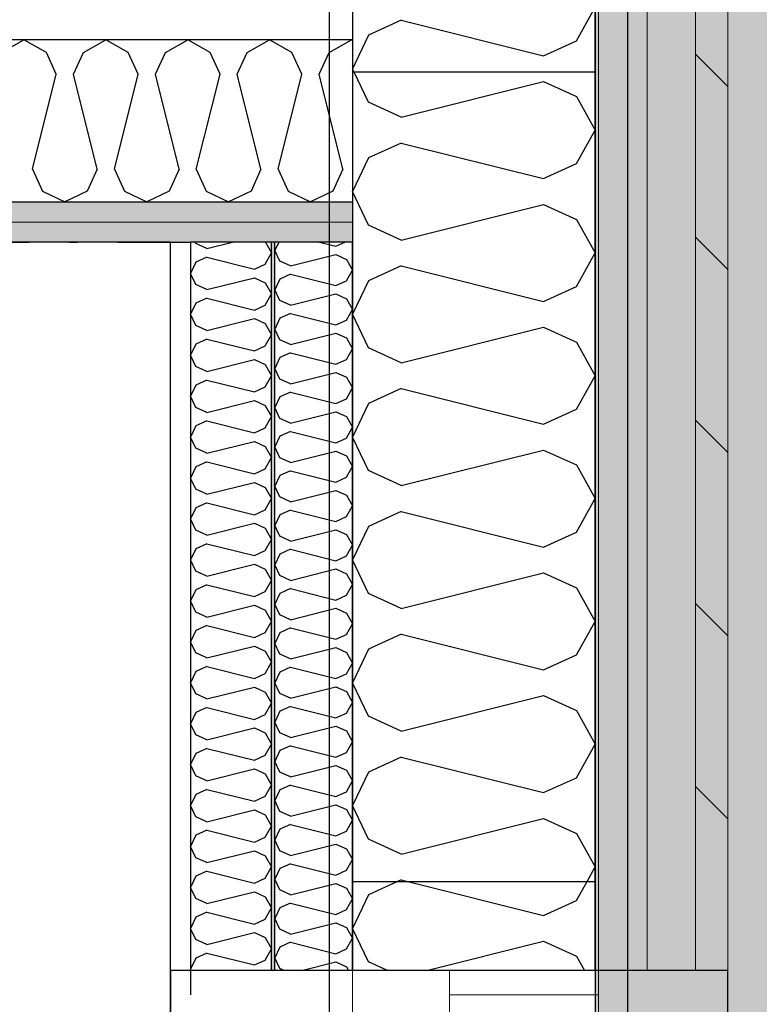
# Model space of a CAD drawing. Header units: millimetres. Extents: x -173281 to 144469, y -85977 to 83288.
# Tile 207 of 256: x -60529 to -60072, y -40263 to -39654. Entities that reach past the tile are written whole.
import ezdxf
from ezdxf.enums import TextEntityAlignment as Align

# ---------------------------------------------------------------- set-up
doc = ezdxf.new("R2010")
doc.units = ezdxf.units.MM
doc.header["$LTSCALE"] = 0.5
doc.header["$MEASUREMENT"] = 0
doc.linetypes.add('Over snittplan', pattern=[260, 150, -50, 10, -50])
doc.linetypes.add('PLINE', pattern=[0])
for name, color, linetype in [('232- Ikke-bærende yttervegger', 7, 'Continuous'), ('232- Ikke-bærende yttervegger (Skravur)', 7, 'Continuous'), ('232- Ikke-bærende yttervegger (Skravur)(Nye konstruksjoner)', 7, 'Continuous'), ('232- Ikke-bærende yttervegger(Nye konstruksjoner)', 7, 'Continuous'), ('235- Utvendig kledning og overflate (Skravur)(Nye konstruksjoner)', 7, 'Continuous'), ('242- Ikke-bærende innervegger (Skravur)(Nye konstruksjoner)', 7, 'Continuous'), ('242- Ikke-bærende innervegger(Nye konstruksjoner)', 7, 'Continuous'), ('244- Vinduer_ dører_ foldevegger(Nye konstruksjoner)', 7, 'Continuous'), ('252- Gulv på grunn_ bunnplate', 7, 'Continuous'), ('256- Faste himlinger og overflatebehandling(Nye konstruksjoner)', 7, 'Continuous'), ('862- M___Nettoareal(Nye konstruksjoner)', 7, 'Continuous'), ('862- M___Nettoareal(Polylinje)(Nye konstruksjoner)', 7, 'Continuous'), ('862- M___Nettoareal(Tekst)(Nye konstruksjoner)', 7, 'Continuous')]:
    doc.layers.add(name, color=color, linetype=linetype)
for name, color, linetype, lineweight in [('234- Vinduer_ dører_ porter(Nye konstruksjoner)', 7, 'Continuous', 0), ('235- Utvendig kledning og overflate(Nye konstruksjoner)', 7, 'Continuous', 0), ('236- Innvendig kledning og overflate(Nye konstruksjoner)', 7, 'Continuous', 0)]:
    doc.layers.add(name, color=color, linetype=linetype, lineweight=lineweight)
doc.styles.add('GENERATED_STYLE_1', font='arial.ttf')
pattern_1 = [(180, (0, 0), (0, 86.60254), [0, -50]), (180, (-25, -43.3), (0, 86.60254), [0, -50])]

# ---------------------------------------------------------------- blocks, each defined once
blk = doc.blocks.new('Rektor_A-128_12', base_point=(-63439.81, -42454.06))
at = {"layer": '862- M___Nettoareal(Polylinje)(Nye konstruksjoner)', "linetype": 'PLINE', "flags": 128}
blk.add_lwpolyline([(-60435.66, -41799.43), (-60435.66, -39791.93), (-65073.16, -39791.93), (-65073.16, -43699.43), (-63428.16, -43699.43), (-63428.16, -41936.93), (-63278.16, -41936.93), (-63278.16, -43699.43), (-61485.66, -43699.43), (-61485.66, -41799.43)], close=True, dxfattribs=at)
at = {"layer": '862- M___Nettoareal(Tekst)(Nye konstruksjoner)', "style": 'GENERATED_STYLE_1'}
for tag, height, p in [('DUMMY_862', 150, (-63557.67, -41147.4)), ('ROOM_NAME', 150, (-63557.67, -41787.58)), ('DUMMY_861', 100, (-63714.81, -41387.34)), ('ROOM_NUMBER', 100, (-63714.81, -41776.15)), ('DUMMY_863', 100, (-63321.95, -41753.3))]:
    blk.add_attdef(tag, text='', height=height, rotation=90, dxfattribs=at).set_placement(p, align=Align.TOP_LEFT)
blk = doc.blocks.new('*X267')
at = {"layer": '242- Ikke-bærende innervegger (Skravur)(Nye konstruksjoner)', "linetype": 'PLINE'}
for p, q in [((-60539.94, -39674.64), (-60526.13, -39666.93)), ((-60512.32, -39674.64), (-60526.13, -39666.93)), ((-60489.36, -39674.64), (-60475.54, -39666.93)), ((-60461.73, -39674.64), (-60475.54, -39666.93)), ((-60438.77, -39674.64), (-60424.96, -39666.93)), ((-60411.14, -39674.64), (-60424.96, -39666.93)), ((-60388.19, -39674.64), (-60374.37, -39666.93)), ((-60360.56, -39674.64), (-60374.37, -39666.93)), ((-60337.6, -39674.64), (-60323.79, -39666.93)), ((-60323.16, -39667.28), (-60323.79, -39666.93)), ((-60506.15, -39688.18), (-60512.32, -39674.64)), ((-60495.52, -39688.18), (-60489.36, -39674.64)), ((-60455.57, -39688.18), (-60461.73, -39674.64)), ((-60444.94, -39688.18), (-60438.77, -39674.64)), ((-60404.98, -39688.18), (-60411.14, -39674.64)), ((-60394.35, -39688.18), (-60388.19, -39674.64)), ((-60354.39, -39688.18), (-60360.56, -39674.64)), ((-60343.77, -39688.18), (-60337.6, -39674.64)), ((-60520.82, -39746.84), (-60506.15, -39688.18)), ((-60480.86, -39746.84), (-60495.52, -39688.18)), ((-60470.23, -39746.84), (-60455.57, -39688.18)), ((-60430.27, -39746.84), (-60444.94, -39688.18)), ((-60419.64, -39746.84), (-60404.98, -39688.18)), ((-60379.69, -39746.84), (-60394.35, -39688.18)), ((-60369.06, -39746.84), (-60354.39, -39688.18)), ((-60329.1, -39746.84), (-60343.77, -39688.18)), ((-60520.82, -39746.84), (-60514.65, -39760.39)), ((-60480.86, -39746.84), (-60487.02, -39760.39)), ((-60470.23, -39746.84), (-60464.07, -39760.39)), ((-60430.27, -39746.84), (-60436.44, -39760.39)), ((-60419.64, -39746.84), (-60413.48, -39760.39)), ((-60379.69, -39746.84), (-60385.85, -39760.39)), ((-60369.06, -39746.84), (-60362.89, -39760.39)), ((-60329.1, -39746.84), (-60335.26, -39760.39)), ((-60514.65, -39760.39), (-60500.84, -39766.93)), ((-60487.02, -39760.39), (-60500.84, -39766.93)), ((-60464.07, -39760.39), (-60450.25, -39766.93)), ((-60436.44, -39760.39), (-60450.25, -39766.93)), ((-60413.48, -39760.39), (-60399.67, -39766.93)), ((-60385.85, -39760.39), (-60399.67, -39766.93)), ((-60362.89, -39760.39), (-60349.08, -39766.93)), ((-60335.26, -39760.39), (-60349.08, -39766.93))]:
    blk.add_line(p, q, dxfattribs=at)
blk = doc.blocks.new('*X433')
at = {"layer": '232- Ikke-bærende yttervegger (Skravur)', "linetype": 'PLINE'}
for p, q in [((-60322.26, -39606.93), (-60323.16, -39608.83)), ((-60313.35, -39629.55), (-60323.16, -39608.83)), ((-60293.03, -39638.79), (-60205.04, -39616.8)), ((-60205.04, -39616.8), (-60184.72, -39626.04)), ((-60184.72, -39626.04), (-60173.16, -39646.77)), ((-60293.03, -39638.79), (-60313.35, -39629.55)), ((-60184.72, -39667.49), (-60173.16, -39646.77)), ((-60293.03, -39654.74), (-60313.35, -39663.98)), ((-60293.03, -39654.74), (-60205.04, -39676.73)), ((-60313.35, -39663.98), (-60323.16, -39684.7)), ((-60205.04, -39676.73), (-60184.72, -39667.49)), ((-60322.11, -39686.93), (-60323.16, -39684.7))]:
    blk.add_line(p, q, dxfattribs=at)
blk = doc.blocks.new('*X434')
at = {"layer": '232- Ikke-bærende yttervegger (Skravur)', "linetype": 'PLINE'}
for p, q in [((-60295.32, -40186.93), (-60313.35, -40195.14)), ((-60288.88, -40186.93), (-60205.04, -40207.89)), ((-60184.72, -40198.64), (-60178.19, -40186.93)), ((-60313.35, -40195.14), (-60323.16, -40215.86)), ((-60205.04, -40207.89), (-60184.72, -40198.64)), ((-60313.35, -40236.58), (-60323.16, -40215.86)), ((-60277.44, -40241.93), (-60205.04, -40223.83)), ((-60205.04, -40223.83), (-60184.72, -40233.08)), ((-60184.72, -40233.08), (-60179.78, -40241.93)), ((-60301.6, -40241.93), (-60313.35, -40236.58))]:
    blk.add_line(p, q, dxfattribs=at)
blk = doc.blocks.new('Vindu to-fags[48]')
at = {"layer": '234- Vinduer_ dører_ porter(Nye konstruksjoner)', "linetype": 'PLINE'}
for p, q in [((-60323.16, -40241.93), (-60323.16, -41761.93)), ((-60263.16, -40256.93), (-60263.16, -40241.93)), ((-60173.16, -40241.93), (-60173.16, -41761.93)), ((-60171.16, -40241.93), (-60171.16, -40256.93)), ((-60263.16, -40312.93), (-60263.16, -40256.93)), ((-60263.16, -40256.93), (-60171.16, -40256.93)), ((-60171.16, -40256.93), (-60171.16, -40312.93))]:
    blk.add_line(p, q, dxfattribs=at)
at = {"layer": '244- Vinduer_ dører_ foldevegger(Nye konstruksjoner)', "linetype": 'PLINE'}
for p, q in [((-60173.16, -40241.93), (-60173.16, -40234.93)), ((-60173.16, -40241.93), (-60173.16, -40234.93)), ((-60263.16, -40241.93), (-60323.16, -40241.93)), ((-60173.16, -40241.93), (-60263.16, -40241.93)), ((-60173.16, -40241.93), (-60263.16, -40241.93))]:
    blk.add_line(p, q, dxfattribs=at)
blk = doc.blocks.new('*X757')
at = {"layer": '232- Ikke-bærende yttervegger (Skravur)(Nye konstruksjoner)', "linetype": 'PLINE'}
for p, q in [((-60368.76, -39791.93), (-60371.16, -39797.01)), ((-60343.47, -39791.93), (-60333.36, -39794.45)), ((-60333.36, -39794.45), (-60327.81, -39791.93)), ((-60368.02, -39803.64), (-60371.16, -39797.01)), ((-60361.52, -39806.6), (-60368.02, -39803.64)), ((-60361.52, -39806.6), (-60333.36, -39799.56)), ((-60333.36, -39799.56), (-60326.86, -39802.52)), ((-60326.86, -39802.52), (-60323.16, -39809.15)), ((-60326.86, -39815.78), (-60323.16, -39809.15)), ((-60368.02, -39814.66), (-60371.16, -39821.29)), ((-60361.52, -39811.7), (-60368.02, -39814.66)), ((-60361.52, -39811.7), (-60333.36, -39818.74)), ((-60333.36, -39818.74), (-60326.86, -39815.78)), ((-60368.02, -39827.92), (-60371.16, -39821.29)), ((-60361.52, -39830.88), (-60368.02, -39827.92)), ((-60361.52, -39830.88), (-60333.36, -39823.84)), ((-60333.36, -39823.84), (-60326.86, -39826.8)), ((-60326.86, -39826.8), (-60323.16, -39833.43)), ((-60326.86, -39840.06), (-60323.16, -39833.43)), ((-60368.02, -39838.94), (-60371.16, -39845.57)), ((-60361.52, -39835.98), (-60368.02, -39838.94)), ((-60361.52, -39835.98), (-60333.36, -39843.02)), ((-60333.36, -39843.02), (-60326.86, -39840.06)), ((-60368.02, -39852.2), (-60371.16, -39845.57)), ((-60361.52, -39855.16), (-60368.02, -39852.2)), ((-60361.52, -39855.16), (-60333.36, -39848.12)), ((-60333.36, -39848.12), (-60326.86, -39851.08)), ((-60326.86, -39851.08), (-60323.16, -39857.71)), ((-60326.86, -39864.34), (-60323.16, -39857.71)), ((-60368.02, -39863.22), (-60371.16, -39869.85)), ((-60361.52, -39860.26), (-60368.02, -39863.22)), ((-60361.52, -39860.26), (-60333.36, -39867.3)), ((-60333.36, -39867.3), (-60326.86, -39864.34)), ((-60368.02, -39876.48), (-60371.16, -39869.85)), ((-60361.52, -39879.44), (-60368.02, -39876.48)), ((-60361.52, -39879.44), (-60333.36, -39872.4)), ((-60333.36, -39872.4), (-60326.86, -39875.36)), ((-60326.86, -39875.36), (-60323.16, -39881.99)), ((-60326.86, -39888.62), (-60323.16, -39881.99)), ((-60368.02, -39887.5), (-60371.16, -39894.13)), ((-60361.52, -39884.54), (-60368.02, -39887.5)), ((-60361.52, -39884.54), (-60333.36, -39891.58)), ((-60333.36, -39891.58), (-60326.86, -39888.62)), ((-60368.02, -39900.76), (-60371.16, -39894.13)), ((-60361.52, -39903.72), (-60368.02, -39900.76)), ((-60361.52, -39903.72), (-60333.36, -39896.68)), ((-60333.36, -39896.68), (-60326.86, -39899.64)), ((-60326.86, -39899.64), (-60323.16, -39906.27)), ((-60326.86, -39912.9), (-60323.16, -39906.27)), ((-60368.02, -39911.78), (-60371.16, -39918.41)), ((-60361.52, -39908.82), (-60368.02, -39911.78)), ((-60361.52, -39908.82), (-60333.36, -39915.86)), ((-60333.36, -39915.86), (-60326.86, -39912.9)), ((-60368.02, -39925.04), (-60371.16, -39918.41)), ((-60361.52, -39928), (-60368.02, -39925.04)), ((-60361.52, -39928), (-60333.36, -39920.96)), ((-60333.36, -39920.96), (-60326.86, -39923.92)), ((-60326.86, -39923.92), (-60323.16, -39930.55)), ((-60326.86, -39937.18), (-60323.16, -39930.55)), ((-60368.02, -39936.06), (-60371.16, -39942.69)), ((-60361.52, -39933.1), (-60368.02, -39936.06)), ((-60361.52, -39933.1), (-60333.36, -39940.14)), ((-60333.36, -39940.14), (-60326.86, -39937.18)), ((-60368.02, -39949.32), (-60371.16, -39942.69)), ((-60361.52, -39952.28), (-60368.02, -39949.32)), ((-60361.52, -39952.28), (-60333.36, -39945.24)), ((-60333.36, -39945.24), (-60326.86, -39948.2)), ((-60326.86, -39948.2), (-60323.16, -39954.83)), ((-60326.86, -39961.46), (-60323.16, -39954.83)), ((-60368.02, -39960.34), (-60371.16, -39966.97)), ((-60361.52, -39957.38), (-60368.02, -39960.34)), ((-60361.52, -39957.38), (-60333.36, -39964.42)), ((-60333.36, -39964.42), (-60326.86, -39961.46)), ((-60368.02, -39973.61), (-60371.16, -39966.97)), ((-60361.52, -39976.56), (-60368.02, -39973.61)), ((-60361.52, -39976.56), (-60333.36, -39969.53)), ((-60333.36, -39969.53), (-60326.86, -39972.48)), ((-60326.86, -39972.48), (-60323.16, -39979.12)), ((-60326.86, -39985.75), (-60323.16, -39979.12)), ((-60368.02, -39984.62), (-60371.16, -39991.26)), ((-60361.52, -39981.67), (-60368.02, -39984.62)), ((-60361.52, -39981.67), (-60333.36, -39988.71)), ((-60333.36, -39988.71), (-60326.86, -39985.75)), ((-60368.02, -39997.89), (-60371.16, -39991.26)), ((-60361.52, -40000.85), (-60368.02, -39997.89)), ((-60361.52, -40000.85), (-60333.36, -39993.81)), ((-60333.36, -39993.81), (-60326.86, -39996.77)), ((-60326.86, -39996.77), (-60323.16, -40003.4)), ((-60326.86, -40010.03), (-60323.16, -40003.4)), ((-60368.02, -40008.91), (-60371.16, -40015.54)), ((-60361.52, -40005.95), (-60368.02, -40008.91)), ((-60361.52, -40005.95), (-60333.36, -40012.99)), ((-60333.36, -40012.99), (-60326.86, -40010.03)), ((-60368.02, -40022.17), (-60371.16, -40015.54)), ((-60361.52, -40025.13), (-60368.02, -40022.17)), ((-60361.52, -40025.13), (-60333.36, -40018.09)), ((-60333.36, -40018.09), (-60326.86, -40021.05)), ((-60326.86, -40021.05), (-60323.16, -40027.68)), ((-60326.86, -40034.31), (-60323.16, -40027.68)), ((-60368.02, -40033.19), (-60371.16, -40039.82)), ((-60361.52, -40030.23), (-60368.02, -40033.19)), ((-60361.52, -40030.23), (-60333.36, -40037.27)), ((-60333.36, -40037.27), (-60326.86, -40034.31)), ((-60368.02, -40046.45), (-60371.16, -40039.82)), ((-60361.52, -40049.41), (-60368.02, -40046.45)), ((-60361.52, -40049.41), (-60333.36, -40042.37)), ((-60333.36, -40042.37), (-60326.86, -40045.33)), ((-60326.86, -40045.33), (-60323.16, -40051.96)), ((-60326.86, -40058.59), (-60323.16, -40051.96)), ((-60368.02, -40057.47), (-60371.16, -40064.1)), ((-60361.52, -40054.51), (-60368.02, -40057.47)), ((-60361.52, -40054.51), (-60333.36, -40061.55)), ((-60333.36, -40061.55), (-60326.86, -40058.59)), ((-60368.02, -40070.73), (-60371.16, -40064.1)), ((-60361.52, -40073.69), (-60368.02, -40070.73)), ((-60361.52, -40073.69), (-60333.36, -40066.65)), ((-60333.36, -40066.65), (-60326.86, -40069.61)), ((-60326.86, -40069.61), (-60323.16, -40076.24)), ((-60326.86, -40082.87), (-60323.16, -40076.24)), ((-60368.02, -40081.75), (-60371.16, -40088.38)), ((-60361.52, -40078.79), (-60368.02, -40081.75)), ((-60361.52, -40078.79), (-60333.36, -40085.83)), ((-60333.36, -40085.83), (-60326.86, -40082.87)), ((-60368.02, -40095.01), (-60371.16, -40088.38)), ((-60361.52, -40097.97), (-60368.02, -40095.01)), ((-60361.52, -40097.97), (-60333.36, -40090.93)), ((-60333.36, -40090.93), (-60326.86, -40093.89)), ((-60326.86, -40093.89), (-60323.16, -40100.52)), ((-60326.86, -40107.15), (-60323.16, -40100.52)), ((-60368.02, -40106.03), (-60371.16, -40112.66)), ((-60361.52, -40103.07), (-60368.02, -40106.03)), ((-60361.52, -40103.07), (-60333.36, -40110.11)), ((-60333.36, -40110.11), (-60326.86, -40107.15)), ((-60368.02, -40119.29), (-60371.16, -40112.66)), ((-60361.52, -40122.25), (-60368.02, -40119.29)), ((-60361.52, -40122.25), (-60333.36, -40115.21)), ((-60333.36, -40115.21), (-60326.86, -40118.17)), ((-60326.86, -40118.17), (-60323.16, -40124.8)), ((-60326.86, -40131.43), (-60323.16, -40124.8)), ((-60368.02, -40130.31), (-60371.16, -40136.94)), ((-60361.52, -40127.35), (-60368.02, -40130.31)), ((-60361.52, -40127.35), (-60333.36, -40134.39)), ((-60333.36, -40134.39), (-60326.86, -40131.43)), ((-60368.02, -40143.57), (-60371.16, -40136.94)), ((-60361.52, -40146.53), (-60368.02, -40143.57)), ((-60361.52, -40146.53), (-60333.36, -40139.49)), ((-60333.36, -40139.49), (-60326.86, -40142.45)), ((-60326.86, -40142.45), (-60323.16, -40149.08)), ((-60326.86, -40155.71), (-60323.16, -40149.08)), ((-60368.02, -40154.59), (-60371.16, -40161.22)), ((-60361.52, -40151.63), (-60368.02, -40154.59)), ((-60361.52, -40151.63), (-60333.36, -40158.67)), ((-60333.36, -40158.67), (-60326.86, -40155.71)), ((-60368.02, -40167.86), (-60371.16, -40161.22)), ((-60361.52, -40170.81), (-60368.02, -40167.86)), ((-60361.52, -40170.81), (-60333.36, -40163.78)), ((-60333.36, -40163.78), (-60326.86, -40166.73)), ((-60326.86, -40166.73), (-60323.16, -40173.37)), ((-60326.86, -40180), (-60323.16, -40173.37)), ((-60368.02, -40178.87), (-60371.16, -40185.51)), ((-60361.52, -40175.92), (-60368.02, -40178.87)), ((-60361.52, -40175.92), (-60333.36, -40182.96)), ((-60333.36, -40182.96), (-60326.86, -40180)), ((-60368.02, -40192.14), (-60371.16, -40185.51)), ((-60361.52, -40195.1), (-60368.02, -40192.14)), ((-60361.52, -40195.1), (-60333.36, -40188.06)), ((-60333.36, -40188.06), (-60326.86, -40191.02)), ((-60326.86, -40191.02), (-60323.16, -40197.65)), ((-60326.86, -40204.28), (-60323.16, -40197.65)), ((-60368.02, -40203.16), (-60371.16, -40209.79)), ((-60361.52, -40200.2), (-60368.02, -40203.16)), ((-60361.52, -40200.2), (-60333.36, -40207.24)), ((-60333.36, -40207.24), (-60326.86, -40204.28)), ((-60368.02, -40216.42), (-60371.16, -40209.79)), ((-60361.52, -40219.38), (-60368.02, -40216.42)), ((-60361.52, -40219.38), (-60333.36, -40212.34)), ((-60333.36, -40212.34), (-60326.86, -40215.3)), ((-60326.86, -40215.3), (-60323.16, -40221.93)), ((-60326.86, -40228.56), (-60323.16, -40221.93)), ((-60368.02, -40227.44), (-60371.16, -40234.07)), ((-60361.52, -40224.48), (-60368.02, -40227.44)), ((-60361.52, -40224.48), (-60333.36, -40231.52)), ((-60333.36, -40231.52), (-60326.86, -40228.56)), ((-60368.02, -40240.7), (-60371.16, -40234.07)), ((-60365.32, -40241.93), (-60368.02, -40240.7)), ((-60354.6, -40241.93), (-60333.36, -40236.62)), ((-60333.36, -40236.62), (-60326.86, -40239.58)), ((-60326.86, -40239.58), (-60325.55, -40241.93))]:
    blk.add_line(p, q, dxfattribs=at)
blk = doc.blocks.new('*X760')
at = {"layer": '232- Ikke-bærende yttervegger (Skravur)(Nye konstruksjoner)', "linetype": 'PLINE'}
for p, q in [((-60419.89, -39792.78), (-60420.3, -39791.93)), ((-60413.12, -39795.87), (-60397.36, -39791.93)), ((-60376.84, -39791.93), (-60373.16, -39798.52)), ((-60413.12, -39795.87), (-60419.89, -39792.78)), ((-60377.01, -39805.43), (-60373.16, -39798.52)), ((-60419.89, -39804.26), (-60423.16, -39811.17)), ((-60413.12, -39801.18), (-60419.89, -39804.26)), ((-60413.12, -39801.18), (-60383.79, -39808.51)), ((-60383.79, -39808.51), (-60377.01, -39805.43)), ((-60419.89, -39818.08), (-60423.16, -39811.17)), ((-60413.12, -39821.16), (-60383.79, -39813.83)), ((-60383.79, -39813.83), (-60377.01, -39816.91)), ((-60413.12, -39821.16), (-60419.89, -39818.08)), ((-60377.01, -39816.91), (-60373.16, -39823.82)), ((-60413.12, -39826.47), (-60419.89, -39829.56)), ((-60413.12, -39826.47), (-60383.79, -39833.81)), ((-60377.01, -39830.72), (-60373.16, -39823.82)), ((-60419.89, -39829.56), (-60423.16, -39836.46)), ((-60383.79, -39833.81), (-60377.01, -39830.72)), ((-60419.89, -39843.37), (-60423.16, -39836.46)), ((-60413.12, -39846.45), (-60383.79, -39839.12)), ((-60383.79, -39839.12), (-60377.01, -39842.2)), ((-60413.12, -39846.45), (-60419.89, -39843.37)), ((-60377.01, -39842.2), (-60373.16, -39849.11)), ((-60413.12, -39851.77), (-60419.89, -39854.85)), ((-60413.12, -39851.77), (-60383.79, -39859.1)), ((-60377.01, -39856.02), (-60373.16, -39849.11)), ((-60419.89, -39854.85), (-60423.16, -39861.76)), ((-60383.79, -39859.1), (-60377.01, -39856.02)), ((-60419.89, -39868.66), (-60423.16, -39861.76)), ((-60413.12, -39871.75), (-60383.79, -39864.41)), ((-60383.79, -39864.41), (-60377.01, -39867.49)), ((-60413.12, -39871.75), (-60419.89, -39868.66)), ((-60377.01, -39867.49), (-60373.16, -39874.4)), ((-60413.12, -39877.06), (-60419.89, -39880.14)), ((-60413.12, -39877.06), (-60383.79, -39884.39)), ((-60377.01, -39881.31), (-60373.16, -39874.4)), ((-60419.89, -39880.14), (-60423.16, -39887.05)), ((-60383.79, -39884.39), (-60377.01, -39881.31)), ((-60419.89, -39893.96), (-60423.16, -39887.05)), ((-60413.12, -39897.04), (-60383.79, -39889.71)), ((-60383.79, -39889.71), (-60377.01, -39892.79)), ((-60413.12, -39897.04), (-60419.89, -39893.96)), ((-60377.01, -39892.79), (-60373.16, -39899.7)), ((-60377.01, -39906.6), (-60373.16, -39899.7)), ((-60419.89, -39905.43), (-60423.16, -39912.34)), ((-60413.12, -39902.35), (-60419.89, -39905.43)), ((-60413.12, -39902.35), (-60383.79, -39909.68)), ((-60383.79, -39909.68), (-60377.01, -39906.6)), ((-60419.89, -39919.25), (-60423.16, -39912.34)), ((-60413.12, -39922.33), (-60419.89, -39919.25)), ((-60413.12, -39922.33), (-60383.79, -39915)), ((-60383.79, -39915), (-60377.01, -39918.08)), ((-60377.01, -39918.08), (-60373.16, -39924.99)), ((-60377.01, -39931.9), (-60373.16, -39924.99)), ((-60419.89, -39930.73), (-60423.16, -39937.63)), ((-60413.12, -39927.65), (-60419.89, -39930.73)), ((-60413.12, -39927.65), (-60383.79, -39934.98)), ((-60383.79, -39934.98), (-60377.01, -39931.9)), ((-60419.89, -39944.54), (-60423.16, -39937.63)), ((-60413.12, -39947.62), (-60419.89, -39944.54)), ((-60413.12, -39947.62), (-60383.79, -39940.29)), ((-60383.79, -39940.29), (-60377.01, -39943.37)), ((-60377.01, -39943.37), (-60373.16, -39950.28)), ((-60377.01, -39957.19), (-60373.16, -39950.28)), ((-60419.89, -39956.02), (-60423.16, -39962.93)), ((-60413.12, -39952.94), (-60419.89, -39956.02)), ((-60413.12, -39952.94), (-60383.79, -39960.27)), ((-60383.79, -39960.27), (-60377.01, -39957.19)), ((-60419.89, -39969.83), (-60423.16, -39962.93)), ((-60413.12, -39972.92), (-60383.79, -39965.58)), ((-60383.79, -39965.58), (-60377.01, -39968.67)), ((-60377.01, -39968.67), (-60373.16, -39975.57)), ((-60413.12, -39972.92), (-60419.89, -39969.83)), ((-60413.12, -39978.23), (-60419.89, -39981.31)), ((-60413.12, -39978.23), (-60383.79, -39985.56)), ((-60377.01, -39982.48), (-60373.16, -39975.57)), ((-60419.89, -39981.31), (-60423.16, -39988.22)), ((-60383.79, -39985.56), (-60377.01, -39982.48)), ((-60419.89, -39995.13), (-60423.16, -39988.22)), ((-60413.12, -39998.21), (-60383.79, -39990.88)), ((-60383.79, -39990.88), (-60377.01, -39993.96)), ((-60413.12, -39998.21), (-60419.89, -39995.13)), ((-60377.01, -39993.96), (-60373.16, -40000.87)), ((-60413.12, -40003.52), (-60419.89, -40006.61)), ((-60413.12, -40003.52), (-60383.79, -40010.86)), ((-60377.01, -40007.77), (-60373.16, -40000.87)), ((-60419.89, -40006.61), (-60423.16, -40013.51)), ((-60383.79, -40010.86), (-60377.01, -40007.77)), ((-60419.89, -40020.42), (-60423.16, -40013.51)), ((-60413.12, -40023.5), (-60383.79, -40016.17)), ((-60383.79, -40016.17), (-60377.01, -40019.25)), ((-60413.12, -40023.5), (-60419.89, -40020.42)), ((-60377.01, -40019.25), (-60373.16, -40026.16)), ((-60413.12, -40028.82), (-60419.89, -40031.9)), ((-60413.12, -40028.82), (-60383.79, -40036.15)), ((-60377.01, -40033.07), (-60373.16, -40026.16)), ((-60419.89, -40031.9), (-60423.16, -40038.81)), ((-60383.79, -40036.15), (-60377.01, -40033.07)), ((-60419.89, -40045.71), (-60423.16, -40038.81)), ((-60413.12, -40048.8), (-60383.79, -40041.46)), ((-60383.79, -40041.46), (-60377.01, -40044.55)), ((-60413.12, -40048.8), (-60419.89, -40045.71)), ((-60377.01, -40044.55), (-60373.16, -40051.45)), ((-60377.01, -40058.36), (-60373.16, -40051.45)), ((-60419.89, -40057.19), (-60423.16, -40064.1)), ((-60413.12, -40054.11), (-60419.89, -40057.19)), ((-60413.12, -40054.11), (-60383.79, -40061.44)), ((-60383.79, -40061.44), (-60377.01, -40058.36)), ((-60419.89, -40071.01), (-60423.16, -40064.1)), ((-60413.12, -40074.09), (-60419.89, -40071.01)), ((-60413.12, -40074.09), (-60383.79, -40066.76)), ((-60383.79, -40066.76), (-60377.01, -40069.84)), ((-60377.01, -40069.84), (-60373.16, -40076.75)), ((-60377.01, -40083.65), (-60373.16, -40076.75)), ((-60419.89, -40082.49), (-60423.16, -40089.39)), ((-60413.12, -40079.4), (-60419.89, -40082.49)), ((-60413.12, -40079.4), (-60383.79, -40086.74)), ((-60383.79, -40086.74), (-60377.01, -40083.65)), ((-60419.89, -40096.3), (-60423.16, -40089.39)), ((-60413.12, -40099.38), (-60419.89, -40096.3)), ((-60413.12, -40099.38), (-60383.79, -40092.05)), ((-60383.79, -40092.05), (-60377.01, -40095.13)), ((-60377.01, -40095.13), (-60373.16, -40102.04)), ((-60377.01, -40108.95), (-60373.16, -40102.04)), ((-60419.89, -40107.78), (-60423.16, -40114.69)), ((-60413.12, -40104.7), (-60419.89, -40107.78)), ((-60413.12, -40104.7), (-60383.79, -40112.03)), ((-60419.89, -40121.59), (-60423.16, -40114.69)), ((-60383.79, -40112.03), (-60377.01, -40108.95)), ((-60413.12, -40124.68), (-60383.79, -40117.34)), ((-60383.79, -40117.34), (-60377.01, -40120.42)), ((-60377.01, -40120.42), (-60373.16, -40127.33)), ((-60413.12, -40124.68), (-60419.89, -40121.59)), ((-60419.89, -40133.07), (-60423.16, -40139.98)), ((-60413.12, -40129.99), (-60419.89, -40133.07)), ((-60413.12, -40129.99), (-60383.79, -40137.32)), ((-60377.01, -40134.24), (-60373.16, -40127.33)), ((-60383.79, -40137.32), (-60377.01, -40134.24)), ((-60419.89, -40146.89), (-60423.16, -40139.98)), ((-60413.12, -40149.97), (-60383.79, -40142.64)), ((-60383.79, -40142.64), (-60377.01, -40145.72)), ((-60413.12, -40149.97), (-60419.89, -40146.89)), ((-60377.01, -40145.72), (-60373.16, -40152.63)), ((-60413.12, -40155.28), (-60419.89, -40158.36)), ((-60413.12, -40155.28), (-60383.79, -40162.61)), ((-60377.01, -40159.53), (-60373.16, -40152.63)), ((-60419.89, -40158.36), (-60423.16, -40165.27)), ((-60383.79, -40162.61), (-60377.01, -40159.53)), ((-60419.89, -40172.18), (-60423.16, -40165.27)), ((-60413.12, -40175.26), (-60383.79, -40167.93)), ((-60383.79, -40167.93), (-60377.01, -40171.01)), ((-60413.12, -40175.26), (-60419.89, -40172.18)), ((-60377.01, -40171.01), (-60373.16, -40177.92)), ((-60413.12, -40180.57), (-60419.89, -40183.66)), ((-60413.12, -40180.57), (-60383.79, -40187.91)), ((-60377.01, -40184.83), (-60373.16, -40177.92)), ((-60419.89, -40183.66), (-60423.16, -40190.56)), ((-60383.79, -40187.91), (-60377.01, -40184.83)), ((-60419.89, -40197.47), (-60423.16, -40190.56)), ((-60413.12, -40200.55), (-60383.79, -40193.22)), ((-60383.79, -40193.22), (-60377.01, -40196.3)), ((-60413.12, -40200.55), (-60419.89, -40197.47)), ((-60377.01, -40196.3), (-60373.16, -40203.21)), ((-60413.12, -40205.87), (-60419.89, -40208.95)), ((-60413.12, -40205.87), (-60383.79, -40213.2)), ((-60377.01, -40210.12), (-60373.16, -40203.21)), ((-60419.89, -40208.95), (-60423.16, -40215.86)), ((-60383.79, -40213.2), (-60377.01, -40210.12)), ((-60419.89, -40222.76), (-60423.16, -40215.86)), ((-60413.12, -40225.85), (-60419.89, -40222.76)), ((-60413.12, -40225.85), (-60383.79, -40218.51)), ((-60383.79, -40218.51), (-60377.01, -40221.6)), ((-60377.01, -40221.6), (-60373.16, -40228.5)), ((-60377.01, -40235.41), (-60373.16, -40228.5)), ((-60419.89, -40234.24), (-60423.16, -40241.15)), ((-60413.12, -40231.16), (-60419.89, -40234.24)), ((-60413.12, -40231.16), (-60383.79, -40238.49)), ((-60383.79, -40238.49), (-60377.01, -40235.41)), ((-60422.79, -40241.93), (-60423.16, -40241.15))]:
    blk.add_line(p, q, dxfattribs=at)
blk = doc.blocks.new('*X1186')
at = {"layer": '232- Ikke-bærende yttervegger (Skravur)(Nye konstruksjoner)', "linetype": 'PLINE'}
for p, q in [((-60313.35, -39705.43), (-60322.11, -39686.93)), ((-60293.03, -39714.67), (-60205.04, -39692.68)), ((-60205.04, -39692.68), (-60184.72, -39701.92)), ((-60293.03, -39714.67), (-60313.35, -39705.43)), ((-60184.72, -39701.92), (-60173.16, -39722.64)), ((-60184.72, -39743.37), (-60173.16, -39722.64)), ((-60293.03, -39730.62), (-60313.35, -39739.86)), ((-60293.03, -39730.62), (-60205.04, -39752.61)), ((-60313.35, -39739.86), (-60323.16, -39760.58)), ((-60205.04, -39752.61), (-60184.72, -39743.37)), ((-60313.35, -39781.31), (-60323.16, -39760.58)), ((-60293.03, -39790.55), (-60205.04, -39768.55)), ((-60205.04, -39768.55), (-60184.72, -39777.8)), ((-60184.72, -39777.8), (-60173.16, -39798.52)), ((-60293.03, -39790.55), (-60313.35, -39781.31)), ((-60184.72, -39819.24), (-60173.16, -39798.52)), ((-60293.03, -39806.49), (-60313.35, -39815.74)), ((-60293.03, -39806.49), (-60205.04, -39828.49)), ((-60313.35, -39815.74), (-60323.16, -39836.46)), ((-60205.04, -39828.49), (-60184.72, -39819.24)), ((-60313.35, -39857.18), (-60323.16, -39836.46)), ((-60293.03, -39866.43), (-60205.04, -39844.43)), ((-60205.04, -39844.43), (-60184.72, -39853.68)), ((-60293.03, -39866.43), (-60313.35, -39857.18)), ((-60184.72, -39853.68), (-60173.16, -39874.4)), ((-60184.72, -39895.12), (-60173.16, -39874.4)), ((-60293.03, -39882.37), (-60313.35, -39891.62)), ((-60293.03, -39882.37), (-60205.04, -39904.37)), ((-60313.35, -39891.62), (-60323.16, -39912.34)), ((-60205.04, -39904.37), (-60184.72, -39895.12)), ((-60313.35, -39933.06), (-60323.16, -39912.34)), ((-60293.03, -39942.31), (-60205.04, -39920.31)), ((-60205.04, -39920.31), (-60184.72, -39929.56)), ((-60184.72, -39929.56), (-60173.16, -39950.28)), ((-60293.03, -39942.31), (-60313.35, -39933.06)), ((-60184.72, -39971), (-60173.16, -39950.28)), ((-60293.03, -39958.25), (-60313.35, -39967.5)), ((-60293.03, -39958.25), (-60205.04, -39980.25)), ((-60313.35, -39967.5), (-60323.16, -39988.22)), ((-60205.04, -39980.25), (-60184.72, -39971)), ((-60313.35, -40008.94), (-60323.16, -39988.22)), ((-60293.03, -40018.19), (-60205.04, -39996.19)), ((-60205.04, -39996.19), (-60184.72, -40005.44)), ((-60293.03, -40018.19), (-60313.35, -40008.94)), ((-60184.72, -40005.44), (-60173.16, -40026.16)), ((-60184.72, -40046.88), (-60173.16, -40026.16)), ((-60293.03, -40034.13), (-60313.35, -40043.38)), ((-60293.03, -40034.13), (-60205.04, -40056.13)), ((-60313.35, -40043.38), (-60323.16, -40064.1)), ((-60205.04, -40056.13), (-60184.72, -40046.88)), ((-60313.35, -40084.82), (-60323.16, -40064.1)), ((-60293.03, -40094.07), (-60205.04, -40072.07)), ((-60205.04, -40072.07), (-60184.72, -40081.32)), ((-60184.72, -40081.32), (-60173.16, -40102.04)), ((-60293.03, -40094.07), (-60313.35, -40084.82)), ((-60184.72, -40122.76), (-60173.16, -40102.04)), ((-60293.03, -40110.01), (-60313.35, -40119.26)), ((-60293.03, -40110.01), (-60205.04, -40132.01)), ((-60313.35, -40119.26), (-60323.16, -40139.98)), ((-60205.04, -40132.01), (-60184.72, -40122.76)), ((-60313.35, -40160.7), (-60323.16, -40139.98)), ((-60293.03, -40169.95), (-60205.04, -40147.95)), ((-60205.04, -40147.95), (-60184.72, -40157.2)), ((-60184.72, -40157.2), (-60173.16, -40177.92)), ((-60293.03, -40169.95), (-60313.35, -40160.7)), ((-60178.19, -40186.93), (-60173.16, -40177.92)), ((-60293.03, -40185.89), (-60295.32, -40186.93)), ((-60293.03, -40185.89), (-60288.88, -40186.93))]:
    blk.add_line(p, q, dxfattribs=at)

msp = doc.modelspace()

# ---------------------------------------------------------------- hatches: boundary and pattern name
at = {"layer": '232- Ikke-bærende yttervegger (Skravur)(Nye konstruksjoner)', "linetype": 'Continuous'}
h = msp.add_hatch(dxfattribs=at)
h.set_pattern_fill('Gips', color=256, style=0, pattern_type=2)
h.set_pattern_definition([(90, (0, 0), (-86.60254, 0), [0, -50]), (90, (-43.3, 25), (-86.60254, 0), [0, -50])])
h.paths.add_polyline_path([(-60423.16, -39791.93), (-60435.66, -39791.93), (-60435.66, -40241.93), (-60423.16, -40241.93)])
msp.add_hatch(color=256, dxfattribs=at).paths.add_polyline_path([(-60371.16, -39791.93), (-60373.16, -39791.93), (-60373.16, -40241.93), (-60371.16, -40241.93)])
at = {"layer": '235- Utvendig kledning og overflate (Skravur)(Nye konstruksjoner)', "linetype": 'Continuous'}
h = msp.add_hatch(dxfattribs=at)
h.set_pattern_fill('Prikker_tett', color=256, style=0, pattern_type=2)
h.set_pattern_definition([(0, (0, 0), (0, 43.30127), [0, -25]), (0, (12.5, 21.65), (0, 43.30127), [0, -25])])
h.paths.add_polyline_path([(-60171.16, -39141.93), (-60173.16, -39141.93), (-60173.16, -40241.93), (-60171.16, -40241.93)])
h = msp.add_hatch(dxfattribs=at)
h.set_pattern_fill('Skrålinjer_2', color=256, style=0, pattern_type=2)
h.set_pattern_definition([(135, (0, 0), (56.56854, 56.56854), [80, 0])])
h.paths.add_polyline_path([(-60091.16, -39141.93), (-60111.16, -39141.93), (-60111.16, -40241.93), (-60091.16, -40241.93)])
at = {"layer": '242- Ikke-bærende innervegger (Skravur)(Nye konstruksjoner)', "linetype": 'Continuous'}
h = msp.add_hatch(dxfattribs=at)
h.set_pattern_fill('Gips', color=256, style=0, pattern_type=2)
h.set_pattern_definition(pattern_1)
h.paths.add_polyline_path([(-65198.16, -39766.93), (-65198.16, -39779.43), (-60323.16, -39779.43), (-60323.16, -39766.93)])
h = msp.add_hatch(dxfattribs=at)
h.set_pattern_fill('Gips', color=256, style=0, pattern_type=2)
h.set_pattern_definition(pattern_1)
h.paths.add_polyline_path([(-65210.66, -39791.93), (-60323.16, -39791.93), (-60323.16, -39779.43), (-65210.66, -39779.43)])
at = {"layer": '256- Faste himlinger og overflatebehandling(Nye konstruksjoner)', "linetype": 'Continuous'}
msp.add_hatch(color=256, dxfattribs=at).paths.add_polyline_path([(-77573.16, -45166.93), (-76163.16, -45166.93), (-76163.16, -46156.93), (-69793.16, -46156.93), (-66143.16, -46186.93), (-60353.16, -46186.93), (-60353.16, -43186.93), (-59123.16, -43186.93), (-59123.16, -36146.93), (-60353.16, -36146.93), (-60353.16, -12056.93), (-61323.16, -12056.93), (-61323.16, -14921.93), (-61193.16, -14921.93), (-61193.16, -15296.93), (-61378.16, -15296.93), (-61378.16, -25536.93), (-61193.16, -25536.93), (-61193.16, -25911.93), (-61323.16, -25911.93), (-61323.16, -37221.93), (-60173.16, -37221.93), (-60173.16, -42061.93), (-61323.16, -42061.93), (-61323.16, -43961.93), (-70863.16, -43961.93), (-70863.16, -45161.93), (-75178.16, -45161.93), (-75178.16, -43961.93), (-76398.16, -43961.93), (-76398.16, -44096.93), (-76683.16, -44096.93), (-76683.16, -39207.93), (-77573.16, -39207.93)])

# ---------------------------------------------------------------- linework, layer by layer
at = {"layer": '232- Ikke-bærende yttervegger', "linetype": 'PLINE'}
msp.add_line((-60173.16, -40241.93), (-60173.16, -40234.93), dxfattribs=at)
at = {"layer": '232- Ikke-bærende yttervegger', "linetype": 'PLINE', "flags": 128}
for points in [[(-60153.16, -37201.93), (-60153.16, -42081.93)], [(-60323.16, -39606.93), (-60323.16, -39686.93)], [(-60173.16, -39686.93), (-60173.16, -39606.93)], [(-60323.16, -39686.93), (-60323.16, -40186.93)], [(-60173.16, -39686.93), (-60323.16, -39686.93)], [(-60173.16, -40186.93), (-60173.16, -39686.93)], [(-60323.16, -40186.93), (-60173.16, -40186.93)], [(-60323.16, -40186.93), (-60323.16, -40241.93)], [(-60173.16, -40241.93), (-60173.16, -40186.93)]]:
    msp.add_lwpolyline(points, dxfattribs=at)
at = {"layer": '232- Ikke-bærende yttervegger(Nye konstruksjoner)', "linetype": 'PLINE'}
for p, q in [((-60423.16, -39791.93), (-60423.16, -40241.93)), ((-60373.16, -40241.93), (-60373.16, -39791.93)), ((-60371.16, -40241.93), (-60371.16, -39791.93))]:
    msp.add_line(p, q, dxfattribs=at)
at = {"layer": '232- Ikke-bærende yttervegger(Nye konstruksjoner)', "linetype": 'PLINE', "flags": 128}
for points in [[(-60323.16, -39686.93), (-60323.16, -40186.93)], [(-60173.16, -40186.93), (-60173.16, -39686.93)], [(-60373.16, -39791.93), (-60423.16, -39791.93)], [(-60371.16, -39791.93), (-60373.16, -39791.93)], [(-60323.16, -39791.93), (-60371.16, -39791.93)], [(-60323.16, -40241.93), (-60323.16, -39791.93)], [(-60435.66, -40241.93), (-60435.66, -41761.93)], [(-60423.16, -40241.93), (-60435.66, -40241.93)], [(-60373.16, -40241.93), (-60423.16, -40241.93)], [(-60371.16, -40241.93), (-60373.16, -40241.93)], [(-60323.16, -40241.93), (-60371.16, -40241.93)], [(-60173.16, -40241.93), (-60323.16, -40241.93)], [(-60171.16, -40241.93), (-60173.16, -40241.93)], [(-60141.16, -40241.93), (-60171.16, -40241.93)], [(-60111.16, -40241.93), (-60141.16, -40241.93)], [(-60091.16, -40241.93), (-60111.16, -40241.93)], [(-60091.16, -41761.93), (-60091.16, -40241.93)]]:
    msp.add_lwpolyline(points, dxfattribs=at)
at = {"layer": '235- Utvendig kledning og overflate(Nye konstruksjoner)', "linetype": 'PLINE'}
for p, q in [((-60171.16, -39141.93), (-60171.16, -40241.93)), ((-60141.16, -40241.93), (-60141.16, -39141.93)), ((-60111.16, -40241.93), (-60111.16, -39141.93))]:
    msp.add_line(p, q, dxfattribs=at)
at = {"layer": '235- Utvendig kledning og overflate(Nye konstruksjoner)', "linetype": 'PLINE', "flags": 128}
for points in [[(-60173.16, -39141.93), (-60173.16, -40241.93)], [(-60091.16, -40241.93), (-60091.16, -39141.93)]]:
    msp.add_lwpolyline(points, dxfattribs=at)
at = {"layer": '236- Innvendig kledning og overflate(Nye konstruksjoner)', "linetype": 'PLINE'}
msp.add_line((-65198.16, -39779.43), (-60323.16, -39779.43), dxfattribs=at)
at = {"layer": '236- Innvendig kledning og overflate(Nye konstruksjoner)', "linetype": 'PLINE', "flags": 128}
for points in [[(-60323.16, -39766.93), (-60323.16, -39779.43)], [(-60323.16, -39779.43), (-60323.16, -39791.93)], [(-65223.16, -39791.93), (-60323.16, -39791.93)], [(-60423.16, -39791.93), (-60435.66, -39791.93)], [(-60435.66, -39791.93), (-60435.66, -40241.93)]]:
    msp.add_lwpolyline(points, dxfattribs=at)
at = {"layer": '242- Ikke-bærende innervegger(Nye konstruksjoner)', "linetype": 'PLINE'}
for p, q in [((-60323.16, -39666.93), (-65098.16, -39666.93)), ((-65098.16, -39766.93), (-60323.16, -39766.93))]:
    msp.add_line(p, q, dxfattribs=at)
at = {"layer": '242- Ikke-bærende innervegger(Nye konstruksjoner)', "linetype": 'PLINE', "flags": 128}
for points in [[(-60323.16, -39616.93), (-60323.16, -39666.93)], [(-60323.16, -39666.93), (-60323.16, -39766.93)]]:
    msp.add_lwpolyline(points, dxfattribs=at)
at = {"layer": '252- Gulv på grunn_ bunnplate', "linetype": 'PLINE', "flags": 128}
msp.add_lwpolyline([(-77653.66, -28236.43), (-76468.16, -28236.43), (-76468.16, -25956.93), (-68648.16, -25956.93), (-68648.16, -14971.93), (-68648.16, -14846.93), (-70768.16, -14846.93), (-70768.16, -11941.93), (-75053.66, -11941.93), (-75053.66, 2273.07), (-74818.16, 2273.07), (-74818.16, 4673.07), (-63042.66, 4673.07), (-63042.66, 2373.07), (-61492.66, 2373.07), (-61492.66, -15001.93), (-65023.16, -15001.93), (-65023.16, -14971.93), (-65037.66, -14971.93), (-65037.66, -25831.93), (-61478.16, -25831.93), (-61478.16, -37386.43), (-60337.66, -37386.43), (-60337.66, -41897.43), (-61487.66, -41897.43), (-61487.66, -43697.43), (-63278.16, -43697.43), (-63278.16, -41936.93), (-63428.16, -41936.93), (-63428.16, -43701.93), (-65168.16, -43701.93), (-65168.16, -43797.43), (-71027.66, -43797.43), (-71027.66, -44997.43), (-75013.66, -44997.43), (-75013.66, -43797.43), (-76238.16, -43797.43), (-76238.16, -38801.93), (-77653.66, -38801.93)], close=True, dxfattribs=at)
at = {"layer": '256- Faste himlinger og overflatebehandling(Nye konstruksjoner)', "linetype": 'Over snittplan', "flags": 128}
msp.add_lwpolyline([(-77573.16, -45166.93), (-76163.16, -45166.93), (-76163.16, -46156.93), (-69793.16, -46156.93), (-66143.16, -46186.93), (-60353.16, -46186.93), (-60353.16, -43186.93), (-59123.16, -43186.93), (-59123.16, -36146.93), (-60353.16, -36146.93), (-60353.16, -12056.93), (-61323.16, -12056.93), (-61323.16, -14921.93), (-61193.16, -14921.93), (-61193.16, -15296.93), (-61378.16, -15296.93), (-61378.16, -25536.93), (-61193.16, -25536.93), (-61193.16, -25911.93), (-61323.16, -25911.93), (-61323.16, -37221.93), (-60173.16, -37221.93), (-60173.16, -42061.93), (-61323.16, -42061.93), (-61323.16, -43961.93), (-70863.16, -43961.93), (-70863.16, -45161.93), (-75178.16, -45161.93), (-75178.16, -43961.93), (-76398.16, -43961.93), (-76398.16, -44096.93), (-76683.16, -44096.93), (-76683.16, -39207.93), (-77573.16, -39207.93)], close=True, dxfattribs=at)
at = {"layer": '256- Faste himlinger og overflatebehandling(Nye konstruksjoner)', "linetype": 'PLINE', "flags": 128}
msp.add_lwpolyline([(-77573.16, -45166.93), (-76163.16, -45166.93), (-76163.16, -46156.93), (-69793.16, -46156.93), (-66143.16, -46186.93), (-60353.16, -46186.93), (-60353.16, -43186.93), (-59123.16, -43186.93), (-59123.16, -36146.93), (-60353.16, -36146.93), (-60353.16, -12056.93), (-61323.16, -12056.93), (-61323.16, -14921.93), (-61193.16, -14921.93), (-61193.16, -15296.93), (-61378.16, -15296.93), (-61378.16, -25536.93), (-61193.16, -25536.93), (-61193.16, -25911.93), (-61323.16, -25911.93), (-61323.16, -37221.93), (-60173.16, -37221.93), (-60173.16, -42061.93), (-61323.16, -42061.93), (-61323.16, -43961.93), (-70863.16, -43961.93), (-70863.16, -45161.93), (-75178.16, -45161.93), (-75178.16, -43961.93), (-76398.16, -43961.93), (-76398.16, -44096.93), (-76683.16, -44096.93), (-76683.16, -39207.93), (-77573.16, -39207.93)], close=True, dxfattribs=at)
at = {"layer": '256- Faste himlinger og overflatebehandling(Nye konstruksjoner)', "linetype": 'Over snittplan', "flags": 128}
for points in [[(-61378.16, -39791.93), (-60423.16, -39791.93)], [(-60423.16, -39791.93), (-60423.16, -41811.93)]]:
    msp.add_lwpolyline(points, dxfattribs=at)

# ---------------------------------------------------------------- block references
at = {"layer": '232- Ikke-bærende yttervegger'}
for name in ['*X433', '*X434']:
    msp.add_blockref(name, (0, 0), dxfattribs=at)
at = {"layer": '232- Ikke-bærende yttervegger(Nye konstruksjoner)'}
for name in ['*X1186', '*X760', '*X757']:
    msp.add_blockref(name, (0, 0), dxfattribs=at)
at = {"layer": '242- Ikke-bærende innervegger(Nye konstruksjoner)'}
msp.add_blockref('*X267', (0, 0), dxfattribs=at)
at = {"layer": '244- Vinduer_ dører_ foldevegger(Nye konstruksjoner)', "linetype": 'PLINE'}
msp.add_blockref('Vindu to-fags[48]', (0, 0), dxfattribs=at)
at = {"layer": '862- M___Nettoareal(Nye konstruksjoner)', "linetype": 'Continuous'}
msp.add_blockref('Rektor_A-128_12', (-63439.81, -42454.06), dxfattribs=at)

doc.saveas('drawing.dxf')
